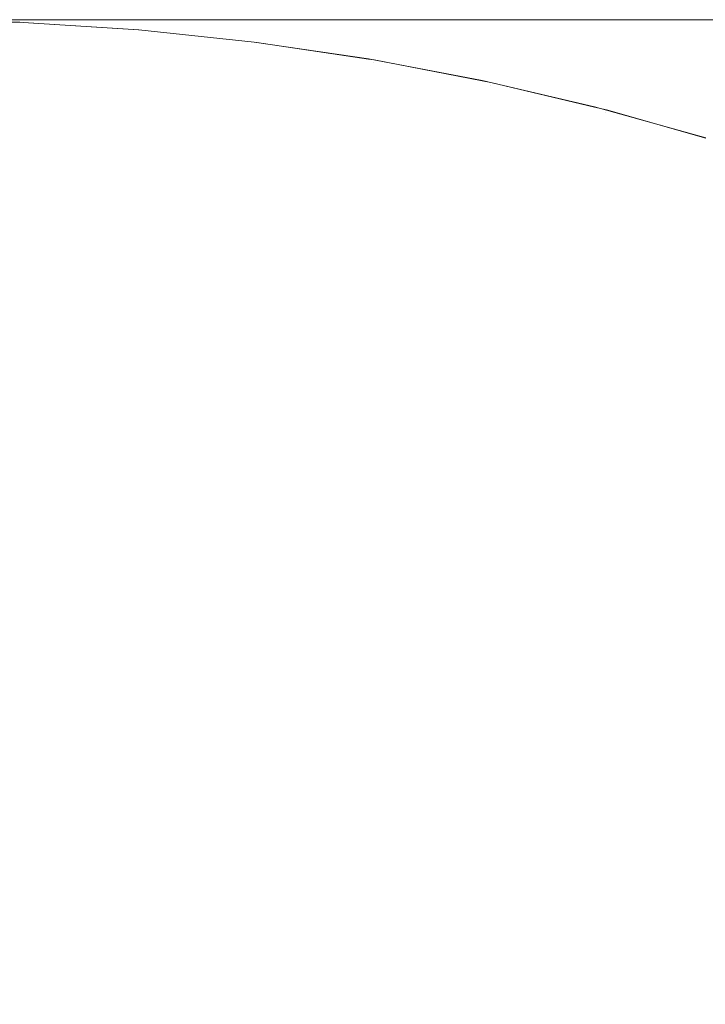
# Model space of a CAD drawing. Header units: centimetres. Extents: x -25.9 to 27.4, y -28.2 to -26.4.
# Tile 85 of 199: x -8.1243 to -8.0998, y -26.3952 to -26.36. Entities that reach past the tile are written whole.
import ezdxf

# ---------------------------------------------------------------- set-up
doc = ezdxf.new("R2010")
doc.units = ezdxf.units.CM
doc.header["$LTSCALE"] = 2.54
doc.layers.add('Lucido design-1', color=7, linetype='Continuous')

# ---------------------------------------------------------------- blocks, each defined once
blk = doc.blocks.new('Gruppo-4-1')
at = {"color": 7, "linetype": 'Continuous', "lineweight": 9}
for points, invisible_edges in [([(27.271439, -26.360047, 540.423108), (27.271439, -26.36, 540.420033), (-25.828561, -26.36, 540.420033), (-25.828561, -26.360047, 540.423108)], 8), ([(-25.828561, -26.36, 539.820033), (-8.084169, -26.36, 540.145677), (-8.089361, -26.36, 540.13896)], 9), ([(-25.828561, -26.36, 539.820033), (-8.122108, -26.36, 540.070429), (-8.124072, -26.36, 540.062169)], 9), ([(-25.828561, -26.36, 539.820033), (-8.117137, -26.36, 540.086661), (-8.119795, -26.36, 540.078598)], 9), ([(-25.828561, -26.36, 539.820033), (-8.078696, -26.36, 540.152168), (-8.084169, -26.36, 540.145677)], 9), ([(-8.089361, -26.36, 540.13896), (-8.094263, -26.36, 540.132028), (-25.828561, -26.36, 539.820033)], 10), ([(-25.828561, -26.36, 540.420033), (-8.003133, -26.36, 540.205611), (-8.010942, -26.36, 540.202279)], 9), ([(-8.124072, -26.36, 540.062169), (-8.125685, -26.36, 540.053834), (-25.828561, -26.36, 539.820033)], 10), ([(-25.828561, -26.36, 539.820033), (-8.114139, -26.36, 540.094605), (-8.117137, -26.36, 540.086661)], 9), ([(-8.119795, -26.36, 540.078598), (-8.122108, -26.36, 540.070429), (-25.828561, -26.36, 539.820033)], 10), ([(-25.828561, -26.36, 539.820033), (-8.107147, -26.36, 540.110074), (-8.110807, -26.36, 540.102414)], 9), ([(-25.828561, -26.36, 539.820033), (-8.098867, -26.36, 540.124895), (-8.103164, -26.36, 540.117572)], 9), ([(-8.094263, -26.36, 540.132028), (-8.098867, -26.36, 540.124895), (-25.828561, -26.36, 539.820033)], 10), ([(-25.828561, -26.36, 540.420033), (-8.040556, -26.36, 540.185735), (-8.047488, -26.36, 540.180833)], 9), ([(-25.828561, -26.36, 540.420033), (-8.0261, -26.36, 540.194636), (-8.033423, -26.36, 540.190339)], 9), ([(-8.010942, -26.36, 540.202279), (-8.018602, -26.36, 540.198619), (-25.828561, -26.36, 540.420033)], 10), ([(-8.018602, -26.36, 540.198619), (-8.0261, -26.36, 540.194636), (-25.828561, -26.36, 540.420033)], 10), ([(-25.828561, -26.36, 540.420033), (-7.987126, -26.36, 540.211267), (-7.995189, -26.36, 540.208609)], 9), ([(-25.828561, -26.36, 540.420033), (-7.970697, -26.36, 540.215544), (-7.978957, -26.36, 540.21358)], 9), ([(-8.110807, -26.36, 540.102414), (-8.114139, -26.36, 540.094605), (-25.828561, -26.36, 539.820033)], 10), ([(-8.103164, -26.36, 540.117572), (-8.107147, -26.36, 540.110074), (-25.828561, -26.36, 539.820033)], 10), ([(-25.828561, -26.36, 539.820033), (-8.066949, -26.36, 540.164425), (-8.072953, -26.36, 540.158421)], 9), ([(-8.033423, -26.36, 540.190339), (-8.040556, -26.36, 540.185735), (-25.828561, -26.36, 540.420033)], 10), ([(-8.047488, -26.36, 540.180833), (-8.054205, -26.36, 540.175641), (-25.828561, -26.36, 540.420033)], 10), ([(-7.995189, -26.36, 540.208609), (-8.003133, -26.36, 540.205611), (-25.828561, -26.36, 540.420033)], 10), ([(-25.828561, -26.36, 540.420033), (-7.962362, -26.36, 540.217157), (-7.970697, -26.36, 540.215544)], 9), ([(-7.978957, -26.36, 540.21358), (-7.987126, -26.36, 540.211267), (-25.828561, -26.36, 540.420033)], 10), ([(9.371439, -26.36, 540.220033), (-25.828561, -26.36, 540.420033), (27.271439, -26.36, 540.420033)], 9), ([(9.371439, -26.36, 540.220033), (-7.928561, -26.36, 540.220033), (-25.828561, -26.36, 540.420033)], 10), ([(-8.072953, -26.36, 540.158421), (-8.078696, -26.36, 540.152168), (-25.828561, -26.36, 539.820033)], 10), ([(-25.828561, -26.36, 539.820033), (-25.828561, -26.36, 540.420033), (-8.054205, -26.36, 540.175641), (-8.060696, -26.36, 540.170168)], 10), ([(-8.060696, -26.36, 540.170168), (-8.066949, -26.36, 540.164425), (-25.828561, -26.36, 539.820033)], 10), ([(-25.828561, -26.36, 540.420033), (-7.953965, -26.36, 540.218414), (-7.962362, -26.36, 540.217157)], 9), ([(-25.828561, -26.36, 540.420033), (-7.93705, -26.36, 540.219853), (-7.945523, -26.36, 540.219313)], 9), ([(-7.928561, -26.36, 540.220033), (-7.93705, -26.36, 540.219853), (-25.828561, -26.36, 540.420033)], 10), ([(-7.945523, -26.36, 540.219313), (-7.953965, -26.36, 540.218414), (-25.828561, -26.36, 540.420033)], 10), ([(-25.828561, -26.360047, 540.423108), (-25.828561, -26.360114, 540.424394), (27.271439, -26.360114, 540.424394), (27.271439, -26.360047, 540.423108)], 10), ([(27.271439, -26.360261, 540.427254), (27.271439, -26.360114, 540.424394), (-25.828561, -26.360114, 540.424394), (-25.828561, -26.360261, 540.427254)], 10), ([(-25.828561, -26.360261, 540.427254), (-25.828561, -26.3604, 540.428747), (27.271439, -26.3604, 540.428747), (27.271439, -26.360261, 540.427254)], 10), ([(-8.124317, -26.36009, 539.820033), (-8.128561, -26.36, 539.820033), (-8.128561, -26.36, 540.020033), (-8.124202, -26.360095, 540.020033)], 8), ([(-8.128561, -26.36, 540.020033), (-8.128381, -26.36, 540.028522), (-8.124025, -26.360095, 540.028337), (-8.124202, -26.360095, 540.020033)], 6), ([(-8.128561, -26.36, 539.820033), (-8.124317, -26.36009, 539.820033), (-8.124321, -26.360185, 539.815674), (-8.128561, -26.360095, 539.815674)], 6), ([(-8.128561, -26.360095, 539.815674), (-8.124321, -26.360185, 539.815674), (-8.124333, -26.360451, 539.811541), (-8.128561, -26.360361, 539.811541)], 7), ([(-8.128381, -26.36, 540.028522), (-8.127841, -26.36, 540.036995), (-8.123497, -26.360095, 540.036625), (-8.124025, -26.360095, 540.028337)], 14), ([(-8.127841, -26.36, 540.036995), (-8.126942, -26.36, 540.045437), (-8.122617, -26.360095, 540.044883), (-8.123497, -26.360095, 540.036625)], 14), ([(-8.126942, -26.36, 540.045437), (-8.125685, -26.36, 540.053834), (-8.121387, -26.360095, 540.053097), (-8.122617, -26.360095, 540.044883)], 14), ([(-8.125685, -26.36, 540.053834), (-8.124072, -26.36, 540.062169), (-8.11981, -26.360095, 540.061251), (-8.121387, -26.360095, 540.053097)], 14), ([(-8.124321, -26.360185, 539.815674), (-8.120089, -26.360455, 539.815674), (-8.120111, -26.36072, 539.811541), (-8.124333, -26.360451, 539.811541)], 15), ([(-8.124321, -26.360185, 539.815674), (-8.124317, -26.36009, 539.820033), (-8.124202, -26.360097, 539.820033)], 9), ([(-8.124202, -26.360097, 539.820033), (-8.120081, -26.36036, 539.820033), (-8.120089, -26.360455, 539.815674), (-8.124321, -26.360185, 539.815674)], 14), ([(-8.124202, -26.360095, 540.020033), (-8.124202, -26.360097, 539.820033), (-8.124317, -26.36009, 539.820033)], 9), ([(-8.124202, -26.360095, 540.020033), (-8.120069, -26.360361, 540.020033), (-8.120069, -26.360362, 539.820033), (-8.120081, -26.36036, 539.820033)], 10), ([(-8.120081, -26.36036, 539.820033), (-8.124202, -26.360097, 539.820033), (-8.124202, -26.360095, 540.020033)], 10), ([(-8.124202, -26.360095, 540.020033), (-8.124025, -26.360095, 540.028337), (-8.119896, -26.360361, 540.028161), (-8.120069, -26.360361, 540.020033)], 7), ([(-8.124072, -26.36, 540.062169), (-8.122108, -26.36, 540.070429), (-8.117889, -26.360095, 540.06933), (-8.11981, -26.360095, 540.061251)], 14), ([(-8.124025, -26.360095, 540.028337), (-8.123497, -26.360095, 540.036625), (-8.119379, -26.360361, 540.036274), (-8.119896, -26.360361, 540.028161)], 15), ([(-8.123497, -26.360095, 540.036625), (-8.122617, -26.360095, 540.044883), (-8.118518, -26.360361, 540.044358), (-8.119379, -26.360361, 540.036274)], 15), ([(-8.122617, -26.360095, 540.044883), (-8.121387, -26.360095, 540.053097), (-8.117314, -26.360361, 540.052398), (-8.118518, -26.360361, 540.044358)], 15), ([(-8.122108, -26.36, 540.070429), (-8.119795, -26.36, 540.078598), (-8.115626, -26.360095, 540.077321), (-8.117889, -26.360095, 540.06933)], 14), ([(-8.121387, -26.360095, 540.053097), (-8.11981, -26.360095, 540.061251), (-8.115771, -26.360361, 540.06038), (-8.117314, -26.360361, 540.052398)], 15), ([(-8.11981, -26.360095, 540.061251), (-8.117889, -26.360095, 540.06933), (-8.11389, -26.360361, 540.068289), (-8.115771, -26.360361, 540.06038)], 15), ([(-8.119795, -26.36, 540.078598), (-8.117137, -26.36, 540.086661), (-8.113026, -26.360095, 540.085209), (-8.115626, -26.360095, 540.077321)], 14), ([(-8.117889, -26.360095, 540.06933), (-8.115626, -26.360095, 540.077321), (-8.111675, -26.360361, 540.076111), (-8.11389, -26.360361, 540.068289)], 15), ([(-8.117137, -26.36, 540.086661), (-8.114139, -26.36, 540.094605), (-8.110094, -26.360095, 540.092979), (-8.113026, -26.360095, 540.085209)], 14), ([(-8.115626, -26.360095, 540.077321), (-8.113026, -26.360095, 540.085209), (-8.10913, -26.360361, 540.083832), (-8.111675, -26.360361, 540.076111)], 15), ([(-8.114139, -26.36, 540.094605), (-8.110807, -26.36, 540.102414), (-8.106834, -26.360095, 540.100618), (-8.110094, -26.360095, 540.092979)], 14), ([(-8.113026, -26.360095, 540.085209), (-8.110094, -26.360095, 540.092979), (-8.106259, -26.360361, 540.091438), (-8.10913, -26.360361, 540.083832)], 15), ([(-8.110807, -26.36, 540.102414), (-8.107147, -26.36, 540.110074), (-8.103254, -26.360095, 540.108111), (-8.106834, -26.360095, 540.100618)], 14), ([(-8.110094, -26.360095, 540.092979), (-8.106834, -26.360095, 540.100618), (-8.103069, -26.360361, 540.098916), (-8.106259, -26.360361, 540.091438)], 15), ([(-8.107147, -26.36, 540.110074), (-8.103164, -26.36, 540.117572), (-8.099358, -26.360095, 540.115446), (-8.103254, -26.360095, 540.108111)], 14), ([(-8.106834, -26.360095, 540.100618), (-8.103254, -26.360095, 540.108111), (-8.099564, -26.360361, 540.106251), (-8.103069, -26.360361, 540.098916)], 15), ([(-8.103254, -26.360095, 540.108111), (-8.099358, -26.360095, 540.115446), (-8.09575, -26.360361, 540.113431), (-8.099564, -26.360361, 540.106251)], 15), ([(-8.103164, -26.36, 540.117572), (-8.098867, -26.36, 540.124895), (-8.095155, -26.360095, 540.122609), (-8.099358, -26.360095, 540.115446)], 14), ([(27.271439, -26.360647, 540.43139), (27.271439, -26.3604, 540.428747), (-25.828561, -26.3604, 540.428747), (-25.828561, -26.360647, 540.43139)], 10), ([(-25.828561, -26.360647, 540.43139), (-25.828561, -26.360876, 540.433083), (27.271439, -26.360876, 540.433083), (27.271439, -26.360647, 540.43139)], 10), ([(-8.124333, -26.360451, 539.811541), (-8.120111, -26.36072, 539.811541), (-8.120148, -26.361155, 539.807427), (-8.124351, -26.360887, 539.807427)], 15), ([(-8.120089, -26.360455, 539.815674), (-8.115872, -26.360904, 539.815674), (-8.115906, -26.361168, 539.811541), (-8.120111, -26.36072, 539.811541)], 15), ([(-8.115872, -26.360904, 539.815674), (-8.120089, -26.360455, 539.815674), (-8.120081, -26.36036, 539.820033), (-8.120069, -26.360362, 539.820033)], 11), ([(-8.120069, -26.360362, 539.820033), (-8.120069, -26.360361, 540.020033), (-8.115955, -26.360798, 540.020033), (-8.115955, -26.3608, 539.820033)], 5), ([(-8.120069, -26.360361, 540.020033), (-8.119896, -26.360361, 540.028161), (-8.115786, -26.360798, 540.027987), (-8.115955, -26.360798, 540.020033)], 7), ([(-8.120069, -26.360362, 539.820033), (-8.115955, -26.3608, 539.820033), (-8.11586, -26.36081, 539.820033), (-8.115872, -26.360904, 539.815674)], 12), ([(-8.119896, -26.360361, 540.028161), (-8.119379, -26.360361, 540.036274), (-8.11528, -26.360798, 540.035925), (-8.115786, -26.360798, 540.027987)], 15), ([(-8.119379, -26.360361, 540.036274), (-8.118518, -26.360361, 540.044358), (-8.114437, -26.360798, 540.043836), (-8.11528, -26.360798, 540.035925)], 15), ([(-8.118518, -26.360361, 540.044358), (-8.117314, -26.360361, 540.052398), (-8.113259, -26.360798, 540.051703), (-8.114437, -26.360798, 540.043836)], 15), ([(-8.117314, -26.360361, 540.052398), (-8.115771, -26.360361, 540.06038), (-8.111749, -26.360798, 540.059513), (-8.113259, -26.360798, 540.051703)], 15), ([(-8.115771, -26.360361, 540.06038), (-8.11389, -26.360361, 540.068289), (-8.109908, -26.360798, 540.067252), (-8.111749, -26.360798, 540.059513)], 15), ([(-8.11389, -26.360361, 540.068289), (-8.111675, -26.360361, 540.076111), (-8.107741, -26.360798, 540.074906), (-8.109908, -26.360798, 540.067252)], 15), ([(-8.111675, -26.360361, 540.076111), (-8.10913, -26.360361, 540.083832), (-8.10525, -26.360798, 540.082462), (-8.107741, -26.360798, 540.074906)], 15), ([(-8.10913, -26.360361, 540.083832), (-8.106259, -26.360361, 540.091438), (-8.102442, -26.360798, 540.089904), (-8.10525, -26.360798, 540.082462)], 15), ([(-8.106259, -26.360361, 540.091438), (-8.103069, -26.360361, 540.098916), (-8.09932, -26.360798, 540.097221), (-8.102442, -26.360798, 540.089904)], 15), ([(-8.103069, -26.360361, 540.098916), (-8.099564, -26.360361, 540.106251), (-8.09589, -26.360798, 540.104399), (-8.09932, -26.360798, 540.097221)], 15), ([(27.271439, -26.361205, 540.435511), (27.271439, -26.360876, 540.433083), (-25.828561, -26.360876, 540.433083), (-25.828561, -26.361205, 540.435511)], 10), ([(-8.124351, -26.360887, 539.807427), (-8.120148, -26.361155, 539.807427), (-8.1202, -26.361759, 539.803337), (-8.124377, -26.361492, 539.803337)], 15), ([(-8.120111, -26.36072, 539.811541), (-8.115906, -26.361168, 539.811541), (-8.115961, -26.361601, 539.807427), (-8.120148, -26.361155, 539.807427)], 15), ([(-8.115955, -26.360798, 540.020033), (-8.111865, -26.361404, 540.020033), (-8.111866, -26.361408, 539.820033), (-8.11586, -26.36081, 539.820033)], 10), ([(-8.11586, -26.36081, 539.820033), (-8.115955, -26.3608, 539.820033), (-8.115955, -26.360798, 540.020033)], 10), ([(-8.115955, -26.360798, 540.020033), (-8.115786, -26.360798, 540.027987), (-8.1117, -26.361404, 540.027813), (-8.111865, -26.361404, 540.020033)], 7), ([(-8.115872, -26.360904, 539.815674), (-8.111677, -26.361532, 539.815674), (-8.111722, -26.361794, 539.811541), (-8.115906, -26.361168, 539.811541)], 15), ([(-8.111677, -26.361532, 539.815674), (-8.115872, -26.360904, 539.815674), (-8.11586, -26.36081, 539.820033), (-8.111866, -26.361408, 539.820033)], 11), ([(-8.115786, -26.360798, 540.027987), (-8.11528, -26.360798, 540.035925), (-8.111205, -26.361404, 540.035579), (-8.1117, -26.361404, 540.027813)], 15), ([(-8.11528, -26.360798, 540.035925), (-8.114437, -26.360798, 540.043836), (-8.110381, -26.361404, 540.043316), (-8.111205, -26.361404, 540.035579)], 15), ([(-8.114437, -26.360798, 540.043836), (-8.113259, -26.360798, 540.051703), (-8.109229, -26.361404, 540.051012), (-8.110381, -26.361404, 540.043316)], 15), ([(-8.113259, -26.360798, 540.051703), (-8.111749, -26.360798, 540.059513), (-8.107751, -26.361404, 540.058652), (-8.109229, -26.361404, 540.051012)], 15), ([(-8.111749, -26.360798, 540.059513), (-8.109908, -26.360798, 540.067252), (-8.105951, -26.361404, 540.066222), (-8.107751, -26.361404, 540.058652)], 15), ([(-8.109908, -26.360798, 540.067252), (-8.107741, -26.360798, 540.074906), (-8.103831, -26.361404, 540.073709), (-8.105951, -26.361404, 540.066222)], 15), ([(-8.107741, -26.360798, 540.074906), (-8.10525, -26.360798, 540.082462), (-8.101395, -26.361404, 540.081099), (-8.103831, -26.361404, 540.073709)], 15), ([(-8.10525, -26.360798, 540.082462), (-8.102442, -26.360798, 540.089904), (-8.098647, -26.361404, 540.08838), (-8.101395, -26.361404, 540.081099)], 15), ([(-8.102442, -26.360798, 540.089904), (-8.09932, -26.360798, 540.097221), (-8.095593, -26.361404, 540.095537), (-8.098647, -26.361404, 540.08838)], 15), ([(-25.828561, -26.361205, 540.435511), (-25.828561, -26.36154, 540.437394), (27.271439, -26.36154, 540.437394), (27.271439, -26.361205, 540.435511)], 10), ([(-8.120148, -26.361155, 539.807427), (-8.115961, -26.361601, 539.807427), (-8.116038, -26.362202, 539.803337), (-8.1202, -26.361759, 539.803337)], 15), ([(-8.115906, -26.361168, 539.811541), (-8.111722, -26.361794, 539.811541), (-8.111796, -26.362225, 539.807427), (-8.115961, -26.361601, 539.807427)], 15), ([(27.271439, -26.361935, 540.439608), (27.271439, -26.36154, 540.437394), (-25.828561, -26.36154, 540.437394), (-25.828561, -26.361935, 540.439608)], 10), ([(-8.124377, -26.361492, 539.803337), (-8.1202, -26.361759, 539.803337), (-8.120265, -26.36253, 539.79928), (-8.12441, -26.362265, 539.79928)], 15), ([(-8.115961, -26.361601, 539.807427), (-8.111796, -26.362225, 539.807427), (-8.111899, -26.362822, 539.803337), (-8.116038, -26.362202, 539.803337)], 15), ([(-8.111661, -26.361438, 539.820033), (-8.111866, -26.361408, 539.820033), (-8.111865, -26.361404, 540.020033)], 10), ([(-8.111866, -26.361408, 539.820033), (-8.111661, -26.361438, 539.820033), (-8.111677, -26.361532, 539.815674)], 10), ([(-8.111865, -26.361404, 540.020033), (-8.107808, -26.362177, 540.020033), (-8.107809, -26.362183, 539.820033), (-8.111661, -26.361438, 539.820033)], 10), ([(-8.111865, -26.361404, 540.020033), (-8.1117, -26.361404, 540.027813), (-8.107647, -26.362177, 540.027641), (-8.107808, -26.362177, 540.020033)], 7), ([(-8.111677, -26.361532, 539.815674), (-8.107514, -26.362337, 539.815674), (-8.10757, -26.362598, 539.811541), (-8.111722, -26.361794, 539.811541)], 15), ([(-8.1117, -26.361404, 540.027813), (-8.111205, -26.361404, 540.035579), (-8.107162, -26.362177, 540.035235), (-8.107647, -26.362177, 540.027641)], 15), ([(-8.107514, -26.362337, 539.815674), (-8.111677, -26.361532, 539.815674), (-8.111661, -26.361438, 539.820033), (-8.107809, -26.362183, 539.820033)], 11), ([(-8.111205, -26.361404, 540.035579), (-8.110381, -26.361404, 540.043316), (-8.106356, -26.362177, 540.042801), (-8.107162, -26.362177, 540.035235)], 15), ([(-8.110381, -26.361404, 540.043316), (-8.109229, -26.361404, 540.051012), (-8.10523, -26.362177, 540.050326), (-8.106356, -26.362177, 540.042801)], 15), ([(-8.109229, -26.361404, 540.051012), (-8.107751, -26.361404, 540.058652), (-8.103785, -26.362177, 540.057797), (-8.10523, -26.362177, 540.050326)], 15), ([(-8.107751, -26.361404, 540.058652), (-8.105951, -26.361404, 540.066222), (-8.102024, -26.362177, 540.0652), (-8.103785, -26.362177, 540.057797)], 15), ([(-8.105951, -26.361404, 540.066222), (-8.103831, -26.361404, 540.073709), (-8.099951, -26.362177, 540.072521), (-8.102024, -26.362177, 540.0652)], 15), ([(-8.103831, -26.361404, 540.073709), (-8.101395, -26.361404, 540.081099), (-8.097569, -26.362177, 540.079748), (-8.099951, -26.362177, 540.072521)], 15), ([(-8.101395, -26.361404, 540.081099), (-8.098647, -26.361404, 540.08838), (-8.094883, -26.362177, 540.086867), (-8.097569, -26.362177, 540.079748)], 15), ([(-25.828561, -26.361935, 540.439608), (-25.828561, -26.362392, 540.441673), (27.271439, -26.362392, 540.441673), (27.271439, -26.361935, 540.439608)], 10), ([(-8.1202, -26.361759, 539.803337), (-8.116038, -26.362202, 539.803337), (-8.116136, -26.36297, 539.79928), (-8.120265, -26.36253, 539.79928)], 15), ([(-8.111722, -26.361794, 539.811541), (-8.10757, -26.362598, 539.811541), (-8.107662, -26.363024, 539.807427), (-8.111796, -26.362225, 539.807427)], 15), ([(27.271439, -26.362835, 540.443675), (27.271439, -26.362392, 540.441673), (-25.828561, -26.362392, 540.441673), (-25.828561, -26.362835, 540.443675)], 10), ([(-8.12441, -26.362265, 539.79928), (-8.120265, -26.36253, 539.79928), (-8.120345, -26.363466, 539.795262), (-8.12445, -26.363204, 539.795262)], 15), ([(-8.116038, -26.362202, 539.803337), (-8.111899, -26.362822, 539.803337), (-8.112029, -26.363584, 539.79928), (-8.116136, -26.36297, 539.79928)], 15), ([(-8.111796, -26.362225, 539.807427), (-8.107662, -26.363024, 539.807427), (-8.107789, -26.363617, 539.803337), (-8.111899, -26.362822, 539.803337)], 15), ([(-8.107493, -26.362244, 539.820033), (-8.107809, -26.362183, 539.820033), (-8.107808, -26.362177, 540.020033)], 10), ([(-8.107809, -26.362183, 539.820033), (-8.107493, -26.362244, 539.820033), (-8.107514, -26.362337, 539.815674)], 10), ([(-8.107808, -26.362177, 540.020033), (-8.10379, -26.363117, 540.020033), (-8.103792, -26.363125, 539.820033), (-8.107493, -26.362244, 539.820033)], 10), ([(-8.107808, -26.362177, 540.020033), (-8.107647, -26.362177, 540.027641), (-8.103632, -26.363117, 540.02747), (-8.10379, -26.363117, 540.020033)], 7), ([(-8.107647, -26.362177, 540.027641), (-8.107162, -26.362177, 540.035235), (-8.103158, -26.363117, 540.034894), (-8.103632, -26.363117, 540.02747)], 15), ([(-8.107514, -26.362337, 539.815674), (-8.103388, -26.363319, 539.815674), (-8.103455, -26.363576, 539.811541), (-8.10757, -26.362598, 539.811541)], 15), ([(-8.103388, -26.363319, 539.815674), (-8.107514, -26.362337, 539.815674), (-8.107493, -26.362244, 539.820033), (-8.103792, -26.363125, 539.820033)], 11), ([(-8.107162, -26.362177, 540.035235), (-8.106356, -26.362177, 540.042801), (-8.10237, -26.363117, 540.042291), (-8.103158, -26.363117, 540.034894)], 15), ([(-8.106356, -26.362177, 540.042801), (-8.10523, -26.362177, 540.050326), (-8.101269, -26.363117, 540.049647), (-8.10237, -26.363117, 540.042291)], 15), ([(-8.10523, -26.362177, 540.050326), (-8.103785, -26.362177, 540.057797), (-8.099857, -26.363117, 540.05695), (-8.101269, -26.363117, 540.049647)], 15), ([(-8.103785, -26.362177, 540.057797), (-8.102024, -26.362177, 540.0652), (-8.098136, -26.363117, 540.064187), (-8.099857, -26.363117, 540.05695)], 15), ([(-8.102024, -26.362177, 540.0652), (-8.099951, -26.362177, 540.072521), (-8.096109, -26.363117, 540.071344), (-8.098136, -26.363117, 540.064187)], 15), ([(-8.099951, -26.362177, 540.072521), (-8.097569, -26.362177, 540.079748), (-8.09378, -26.363117, 540.078409), (-8.096109, -26.363117, 540.071344)], 15), ([(-8.120265, -26.36253, 539.79928), (-8.116136, -26.36297, 539.79928), (-8.116256, -26.363901, 539.795262), (-8.120345, -26.363466, 539.795262)], 15), ([(-8.10757, -26.362598, 539.811541), (-8.103455, -26.363576, 539.811541), (-8.103565, -26.363999, 539.807427), (-8.107662, -26.363024, 539.807427)], 15), ([(-25.828561, -26.362835, 540.443675), (-25.828561, -26.363428, 540.44591), (27.271439, -26.363428, 540.44591), (27.271439, -26.362835, 540.443675)], 10), ([(-8.116136, -26.36297, 539.79928), (-8.112029, -26.363584, 539.79928), (-8.112188, -26.36451, 539.795262), (-8.116256, -26.363901, 539.795262)], 15), ([(-8.111899, -26.362822, 539.803337), (-8.107789, -26.363617, 539.803337), (-8.107952, -26.364373, 539.79928), (-8.112029, -26.363584, 539.79928)], 15), ([(-8.107662, -26.363024, 539.807427), (-8.103565, -26.363999, 539.807427), (-8.103717, -26.364585, 539.803337), (-8.107789, -26.363617, 539.803337)], 15), ([(-8.103364, -26.363227, 539.820033), (-8.103792, -26.363125, 539.820033), (-8.10379, -26.363117, 540.020033)], 10), ([(-8.103792, -26.363125, 539.820033), (-8.103364, -26.363227, 539.820033), (-8.103388, -26.363319, 539.815674)], 10), ([(-8.10379, -26.363117, 540.020033), (-8.099817, -26.36422, 540.020033), (-8.09982, -26.36423, 539.820033), (-8.103364, -26.363227, 539.820033)], 10), ([(-8.10379, -26.363117, 540.020033), (-8.103632, -26.363117, 540.02747), (-8.099663, -26.36422, 540.027302), (-8.099817, -26.36422, 540.020033)], 7), ([(-8.103632, -26.363117, 540.02747), (-8.103158, -26.363117, 540.034894), (-8.0992, -26.36422, 540.034557), (-8.099663, -26.36422, 540.027302)], 15), ([(-8.103158, -26.363117, 540.034894), (-8.10237, -26.363117, 540.042291), (-8.09843, -26.36422, 540.041786), (-8.0992, -26.36422, 540.034557)], 15), ([(-8.10237, -26.363117, 540.042291), (-8.101269, -26.363117, 540.049647), (-8.097354, -26.36422, 540.048976), (-8.09843, -26.36422, 540.041786)], 15), ([(-8.101269, -26.363117, 540.049647), (-8.099857, -26.363117, 540.05695), (-8.095973, -26.36422, 540.056113), (-8.097354, -26.36422, 540.048976)], 15), ([(-8.099857, -26.363117, 540.05695), (-8.098136, -26.363117, 540.064187), (-8.094291, -26.36422, 540.063186), (-8.095973, -26.36422, 540.056113)], 15), ([(27.271439, -26.363905, 540.447705), (27.271439, -26.363428, 540.44591), (-25.828561, -26.363428, 540.44591), (-25.828561, -26.363905, 540.447705)], 10), ([(-8.12445, -26.363204, 539.795262), (-8.120345, -26.363466, 539.795262), (-8.120439, -26.364565, 539.791289), (-8.124496, -26.364307, 539.791289)], 15), ([(-8.120345, -26.363466, 539.795262), (-8.116256, -26.363901, 539.795262), (-8.116396, -26.364996, 539.791289), (-8.120439, -26.364565, 539.791289)], 15), ([(-8.103388, -26.363319, 539.815674), (-8.099307, -26.364474, 539.815674), (-8.099385, -26.364729, 539.811541), (-8.103455, -26.363576, 539.811541)], 15), ([(-8.099307, -26.364474, 539.815674), (-8.103388, -26.363319, 539.815674), (-8.103364, -26.363227, 539.820033), (-8.09982, -26.36423, 539.820033)], 11), ([(-8.112029, -26.363584, 539.79928), (-8.107952, -26.364373, 539.79928), (-8.10815, -26.365291, 539.795262), (-8.112188, -26.36451, 539.795262)], 15), ([(-8.107789, -26.363617, 539.803337), (-8.103717, -26.364585, 539.803337), (-8.103912, -26.365334, 539.79928), (-8.107952, -26.364373, 539.79928)], 15), ([(-8.103455, -26.363576, 539.811541), (-8.099385, -26.364729, 539.811541), (-8.099513, -26.365146, 539.807427), (-8.103565, -26.363999, 539.807427)], 15), ([(-25.828561, -26.363905, 540.447705), (-25.828561, -26.364648, 540.450098), (27.271439, -26.364648, 540.450098), (27.271439, -26.363905, 540.447705)], 10), ([(-8.116256, -26.363901, 539.795262), (-8.112188, -26.36451, 539.795262), (-8.112375, -26.365598, 539.791289), (-8.116396, -26.364996, 539.791289)], 15), ([(-8.103565, -26.363999, 539.807427), (-8.099513, -26.365146, 539.807427), (-8.09969, -26.365725, 539.803337), (-8.103717, -26.364585, 539.803337)], 15), ([(-8.124496, -26.364307, 539.791289), (-8.120439, -26.364565, 539.791289), (-8.120546, -26.365826, 539.787368), (-8.12455, -26.365571, 539.787368)], 15), ([(-8.120439, -26.364565, 539.791289), (-8.116396, -26.364996, 539.791289), (-8.116556, -26.366251, 539.787368), (-8.120546, -26.365826, 539.787368)], 15), ([(-8.112188, -26.36451, 539.795262), (-8.10815, -26.365291, 539.795262), (-8.108383, -26.36637, 539.791289), (-8.112375, -26.365598, 539.791289)], 15), ([(-8.107952, -26.364373, 539.79928), (-8.103912, -26.365334, 539.79928), (-8.104149, -26.366243, 539.795262), (-8.10815, -26.365291, 539.795262)], 15), ([(27.271439, -26.365143, 540.45169), (27.271439, -26.364648, 540.450098), (-25.828561, -26.364648, 540.450098), (-25.828561, -26.365143, 540.45169)], 10), ([(-8.103717, -26.364585, 539.803337), (-8.09969, -26.365725, 539.803337), (-8.099917, -26.366465, 539.79928), (-8.103912, -26.365334, 539.79928)], 15), ([(-25.828561, -26.365143, 540.45169), (-25.828561, -26.36605, 540.454229), (27.271439, -26.36605, 540.454229), (27.271439, -26.365143, 540.45169)], 10), ([(-8.116396, -26.364996, 539.791289), (-8.112375, -26.365598, 539.791289), (-8.112588, -26.366845, 539.787368), (-8.116556, -26.366251, 539.787368)], 15), ([(-8.12455, -26.365571, 539.787368), (-8.120546, -26.365826, 539.787368), (-8.120667, -26.367245, 539.783506), (-8.124611, -26.366994, 539.783506)], 15), ([(-8.112375, -26.365598, 539.791289), (-8.108383, -26.36637, 539.791289), (-8.108649, -26.367607, 539.787368), (-8.112588, -26.366845, 539.787368)], 15), ([(-8.10815, -26.365291, 539.795262), (-8.104149, -26.366243, 539.795262), (-8.104427, -26.367311, 539.791289), (-8.108383, -26.36637, 539.791289)], 15), ([(-8.103912, -26.365334, 539.79928), (-8.099917, -26.366465, 539.79928), (-8.100192, -26.367363, 539.795262), (-8.104149, -26.366243, 539.795262)], 15), ([(-8.120546, -26.365826, 539.787368), (-8.116556, -26.366251, 539.787368), (-8.116737, -26.367664, 539.783506), (-8.120667, -26.367245, 539.783506)], 15), ([(-8.09969, -26.365725, 539.803337), (-8.095715, -26.367036, 539.803337), (-8.095973, -26.367765, 539.79928), (-8.099917, -26.366465, 539.79928)], 15), ([(27.271439, -26.366548, 540.455624), (27.271439, -26.36605, 540.454229), (-25.828561, -26.36605, 540.454229), (-25.828561, -26.366548, 540.455624)], 10), ([(-8.116556, -26.366251, 539.787368), (-8.112588, -26.366845, 539.787368), (-8.112829, -26.368249, 539.783506), (-8.116737, -26.367664, 539.783506)], 15), ([(-8.104149, -26.366243, 539.795262), (-8.100192, -26.367363, 539.795262), (-8.100515, -26.368419, 539.791289), (-8.104427, -26.367311, 539.791289)], 15), ([(-25.828561, -26.366548, 540.455624), (-25.828561, -26.367629, 540.458295), (27.271439, -26.367629, 540.458295), (27.271439, -26.366548, 540.455624)], 10), ([(-8.108383, -26.36637, 539.791289), (-8.104427, -26.367311, 539.791289), (-8.104746, -26.368535, 539.787368), (-8.108649, -26.367607, 539.787368)], 15), ([(-8.099917, -26.366465, 539.79928), (-8.095973, -26.367765, 539.79928), (-8.096286, -26.368651, 539.795262), (-8.100192, -26.367363, 539.795262)], 15), ([(-8.124611, -26.366994, 539.783506), (-8.120667, -26.367245, 539.783506), (-8.120801, -26.36882, 539.77971), (-8.124678, -26.368573, 539.77971)], 15), ([(-8.112588, -26.366845, 539.787368), (-8.108649, -26.367607, 539.787368), (-8.108949, -26.368999, 539.783506), (-8.112829, -26.368249, 539.783506)], 15), ([(-8.120667, -26.367245, 539.783506), (-8.116737, -26.367664, 539.783506), (-8.116938, -26.369232, 539.77971), (-8.120801, -26.36882, 539.77971)], 15), ([(-8.104427, -26.367311, 539.791289), (-8.100515, -26.368419, 539.791289), (-8.100885, -26.369628, 539.787368), (-8.104746, -26.368535, 539.787368)], 15), ([(-8.100192, -26.367363, 539.795262), (-8.096286, -26.368651, 539.795262), (-8.096653, -26.369691, 539.791289), (-8.100515, -26.368419, 539.791289)], 15), ([(27.271439, -26.368117, 540.459498), (27.271439, -26.367629, 540.458295), (-25.828561, -26.367629, 540.458295), (-25.828561, -26.368117, 540.459498)], 10), ([(-8.116737, -26.367664, 539.783506), (-8.112829, -26.368249, 539.783506), (-8.113096, -26.369807, 539.77971), (-8.116938, -26.369232, 539.77971)], 15), ([(-8.108649, -26.367607, 539.787368), (-8.104746, -26.368535, 539.787368), (-8.105105, -26.369914, 539.783506), (-8.108949, -26.368999, 539.783506)], 15), ([(-25.828561, -26.368117, 540.459498), (-25.828561, -26.369385, 540.462288), (27.271439, -26.369385, 540.462288), (27.271439, -26.368117, 540.459498)], 10), ([(-8.112829, -26.368249, 539.783506), (-8.108949, -26.368999, 539.783506), (-8.109282, -26.370544, 539.77971), (-8.113096, -26.369807, 539.77971)], 15), ([(-8.100515, -26.368419, 539.791289), (-8.096653, -26.369691, 539.791289), (-8.097075, -26.370884, 539.787368), (-8.100885, -26.369628, 539.787368)], 15), ([(-8.124678, -26.368573, 539.77971), (-8.120801, -26.36882, 539.77971), (-8.120948, -26.370548, 539.775984), (-8.124751, -26.370305, 539.775984)], 15), ([(-8.104746, -26.368535, 539.787368), (-8.100885, -26.369628, 539.787368), (-8.101303, -26.37099, 539.783506), (-8.105105, -26.369914, 539.783506)], 15), ([(-8.120801, -26.36882, 539.77971), (-8.116938, -26.369232, 539.77971), (-8.117158, -26.370951, 539.775984), (-8.120948, -26.370548, 539.775984)], 15), ([(-8.108949, -26.368999, 539.783506), (-8.105105, -26.369914, 539.783506), (-8.105503, -26.371443, 539.77971), (-8.109282, -26.370544, 539.77971)], 15), ([(27.271439, -26.369848, 540.463308), (27.271439, -26.369385, 540.462288), (-25.828561, -26.369385, 540.462288), (-25.828561, -26.369848, 540.463308)], 10), ([(-8.116938, -26.369232, 539.77971), (-8.113096, -26.369807, 539.77971), (-8.113389, -26.371516, 539.775984), (-8.117158, -26.370951, 539.775984)], 15), ([(-25.828561, -26.369848, 540.463308), (-25.828561, -26.371313, 540.466201), (27.271439, -26.371313, 540.466201), (27.271439, -26.369848, 540.463308)], 10), ([(-8.113096, -26.369807, 539.77971), (-8.109282, -26.370544, 539.77971), (-8.109648, -26.372239, 539.775984), (-8.113389, -26.371516, 539.775984)], 15), ([(-8.100885, -26.369628, 539.787368), (-8.097075, -26.370884, 539.787368), (-8.097549, -26.372227, 539.783506), (-8.101303, -26.37099, 539.783506)], 15), ([(-8.105105, -26.369914, 539.783506), (-8.101303, -26.37099, 539.783506), (-8.101765, -26.372502, 539.77971), (-8.105503, -26.371443, 539.77971)], 15), ([(-8.124751, -26.370305, 539.775984), (-8.120948, -26.370548, 539.775984), (-8.121108, -26.372425, 539.772337), (-8.124831, -26.372187, 539.772337)], 15), ([(-8.120948, -26.370548, 539.775984), (-8.117158, -26.370951, 539.775984), (-8.117398, -26.37282, 539.772337), (-8.121108, -26.372425, 539.772337)], 15), ([(-8.109282, -26.370544, 539.77971), (-8.105503, -26.371443, 539.77971), (-8.10594, -26.373121, 539.775984), (-8.109648, -26.372239, 539.775984)], 15), ([(-8.117158, -26.370951, 539.775984), (-8.113389, -26.371516, 539.775984), (-8.113708, -26.373372, 539.772337), (-8.117398, -26.37282, 539.772337)], 15), ([(-8.101303, -26.37099, 539.783506), (-8.097549, -26.372227, 539.783506), (-8.098076, -26.373718, 539.77971), (-8.101765, -26.372502, 539.77971)], 15), ([(27.271439, -26.371739, 540.467045), (27.271439, -26.371313, 540.466201), (-25.828561, -26.371313, 540.466201), (-25.828561, -26.371739, 540.467045)], 10), ([(-8.113389, -26.371516, 539.775984), (-8.109648, -26.372239, 539.775984), (-8.110044, -26.374081, 539.772337), (-8.113708, -26.373372, 539.772337)], 15), ([(-8.105503, -26.371443, 539.77971), (-8.101765, -26.372502, 539.77971), (-8.102273, -26.374159, 539.775984), (-8.10594, -26.373121, 539.775984)], 15), ([(-25.828561, -26.371739, 540.467045), (-25.828561, -26.373409, 540.470027), (27.271439, -26.373409, 540.470027), (27.271439, -26.371739, 540.467045)], 10), ([(-8.124831, -26.372187, 539.772337), (-8.121108, -26.372425, 539.772337), (-8.12128, -26.374447, 539.768772), (-8.124917, -26.374215, 539.768772)], 15), ([(-8.109648, -26.372239, 539.775984), (-8.10594, -26.373121, 539.775984), (-8.106415, -26.374944, 539.772337), (-8.110044, -26.374081, 539.772337)], 15), ([(-8.121108, -26.372425, 539.772337), (-8.117398, -26.37282, 539.772337), (-8.117655, -26.374833, 539.768772), (-8.12128, -26.374447, 539.768772)], 15), ([(-8.101765, -26.372502, 539.77971), (-8.098076, -26.373718, 539.77971), (-8.098654, -26.375352, 539.775984), (-8.102273, -26.374159, 539.775984)], 15), ([(-8.117398, -26.37282, 539.772337), (-8.113708, -26.373372, 539.772337), (-8.114051, -26.375373, 539.768772), (-8.117655, -26.374833, 539.768772)], 15), ([(-8.10594, -26.373121, 539.775984), (-8.102273, -26.374159, 539.775984), (-8.102825, -26.375961, 539.772337), (-8.106415, -26.374944, 539.772337)], 15), ([(27.271439, -26.373788, 540.470703), (27.271439, -26.373409, 540.470027), (-25.828561, -26.373409, 540.470027), (-25.828561, -26.373788, 540.470703)], 10), ([(-8.113708, -26.373372, 539.772337), (-8.110044, -26.374081, 539.772337), (-8.110472, -26.376065, 539.768772), (-8.114051, -26.375373, 539.768772)], 15), ([(-25.828561, -26.373788, 540.470703), (-25.828561, -26.37567, 540.473758), (27.271439, -26.37567, 540.473758), (27.271439, -26.373788, 540.470703)], 10), ([(-8.124917, -26.374215, 539.768772), (-8.12128, -26.374447, 539.768772), (-8.121464, -26.376612, 539.765297), (-8.12501, -26.376386, 539.765297)], 15), ([(-8.110044, -26.374081, 539.772337), (-8.106415, -26.374944, 539.772337), (-8.106926, -26.376908, 539.768772), (-8.110472, -26.376065, 539.768772)], 15), ([(-8.102273, -26.374159, 539.775984), (-8.098654, -26.375352, 539.775984), (-8.099281, -26.377129, 539.772337), (-8.102825, -26.375961, 539.772337)], 15), ([(-8.12128, -26.374447, 539.768772), (-8.117655, -26.374833, 539.768772), (-8.117931, -26.376988, 539.765297), (-8.121464, -26.376612, 539.765297)], 15), ([(-8.117655, -26.374833, 539.768772), (-8.114051, -26.375373, 539.768772), (-8.114418, -26.377514, 539.765297), (-8.117931, -26.376988, 539.765297)], 15), ([(-8.106415, -26.374944, 539.772337), (-8.102825, -26.375961, 539.772337), (-8.103419, -26.377901, 539.768772), (-8.106926, -26.376908, 539.768772)], 15), ([(-8.114051, -26.375373, 539.768772), (-8.110472, -26.376065, 539.768772), (-8.11093, -26.378189, 539.765297), (-8.114418, -26.377514, 539.765297)], 15), ([(27.271439, -26.375989, 540.474275), (27.271439, -26.37567, 540.473758), (-25.828561, -26.37567, 540.473758), (-25.828561, -26.375989, 540.474275)], 10), ([(-25.828561, -26.375989, 540.474275), (-25.828561, -26.378092, 540.477386), (27.271439, -26.378092, 540.477386), (27.271439, -26.375989, 540.474275)], 10), ([(-8.110472, -26.376065, 539.768772), (-8.106926, -26.376908, 539.768772), (-8.107473, -26.379011, 539.765297), (-8.11093, -26.378189, 539.765297)], 15), ([(-8.102825, -26.375961, 539.772337), (-8.099281, -26.377129, 539.772337), (-8.099957, -26.379043, 539.768772), (-8.103419, -26.377901, 539.768772)], 15), ([(-8.12501, -26.376386, 539.765297), (-8.121464, -26.376612, 539.765297), (-8.12166, -26.378914, 539.761917), (-8.125108, -26.378694, 539.761917)], 15), ([(-8.121464, -26.376612, 539.765297), (-8.117931, -26.376988, 539.765297), (-8.118225, -26.37928, 539.761917), (-8.12166, -26.378914, 539.761917)], 15), ([(-8.117931, -26.376988, 539.765297), (-8.114418, -26.377514, 539.765297), (-8.114808, -26.379792, 539.761917), (-8.118225, -26.37928, 539.761917)], 15), ([(-8.106926, -26.376908, 539.768772), (-8.103419, -26.377901, 539.768772), (-8.104055, -26.379979, 539.765297), (-8.107473, -26.379011, 539.765297)], 15), ([(-8.099281, -26.377129, 539.772337), (-8.09579, -26.378446, 539.772337), (-8.096547, -26.380329, 539.768772), (-8.099957, -26.379043, 539.768772)], 15), ([(-8.114418, -26.377514, 539.765297), (-8.11093, -26.378189, 539.765297), (-8.111417, -26.380448, 539.761917), (-8.114808, -26.379792, 539.761917)], 15), ([(-8.103419, -26.377901, 539.768772), (-8.099957, -26.379043, 539.768772), (-8.100681, -26.381091, 539.765297), (-8.104055, -26.379979, 539.765297)], 15), ([(27.271439, -26.378341, 540.477756), (27.271439, -26.378092, 540.477386), (-25.828561, -26.378092, 540.477386), (-25.828561, -26.378341, 540.477756)], 10), ([(-8.11093, -26.378189, 539.765297), (-8.107473, -26.379011, 539.765297), (-8.108056, -26.381247, 539.761917), (-8.111417, -26.380448, 539.761917)], 15), ([(-25.828561, -26.378341, 540.477756), (-25.828561, -26.380669, 540.480906), (27.271439, -26.380669, 540.480906), (27.271439, -26.378341, 540.477756)], 10), ([(-8.125108, -26.378694, 539.761917), (-8.12166, -26.378914, 539.761917), (-8.121867, -26.38135, 539.758638), (-8.125211, -26.381137, 539.758638)], 15), ([(-8.12166, -26.378914, 539.761917), (-8.118225, -26.37928, 539.761917), (-8.118535, -26.381705, 539.758638), (-8.121867, -26.38135, 539.758638)], 15), ([(-8.118225, -26.37928, 539.761917), (-8.114808, -26.379792, 539.761917), (-8.115222, -26.382201, 539.758638), (-8.118535, -26.381705, 539.758638)], 15), ([(-8.107473, -26.379011, 539.765297), (-8.104055, -26.379979, 539.765297), (-8.104732, -26.382188, 539.761917), (-8.108056, -26.381247, 539.761917)], 15), ([(-8.099957, -26.379043, 539.768772), (-8.096547, -26.380329, 539.768772), (-8.097357, -26.382345, 539.765297), (-8.100681, -26.381091, 539.765297)], 15), ([(-8.114808, -26.379792, 539.761917), (-8.111417, -26.380448, 539.761917), (-8.111932, -26.382838, 539.758638), (-8.115222, -26.382201, 539.758638)], 15), ([(-8.104055, -26.379979, 539.765297), (-8.100681, -26.381091, 539.765297), (-8.101451, -26.38327, 539.761917), (-8.104732, -26.382188, 539.761917)], 15), ([(27.271439, -26.38084, 540.481137), (27.271439, -26.380669, 540.480906), (-25.828561, -26.380669, 540.480906), (-25.828561, -26.38084, 540.481137)], 10), ([(-8.111417, -26.380448, 539.761917), (-8.108056, -26.381247, 539.761917), (-8.108672, -26.383613, 539.758638), (-8.111932, -26.382838, 539.758638)], 15), ([(-25.828561, -26.38084, 540.481137), (-25.828561, -26.383398, 540.48431), (27.271439, -26.383398, 540.48431), (27.271439, -26.38084, 540.481137)], 10), ([(-8.100681, -26.381091, 539.765297), (-8.097357, -26.382345, 539.765297), (-8.098219, -26.384489, 539.761917), (-8.101451, -26.38327, 539.761917)], 15), ([(-8.125211, -26.381137, 539.758638), (-8.121867, -26.38135, 539.758638), (-8.122086, -26.383916, 539.755464), (-8.125321, -26.383709, 539.755464)], 15), ([(-8.121867, -26.38135, 539.758638), (-8.118535, -26.381705, 539.758638), (-8.118862, -26.384259, 539.755464), (-8.122086, -26.383916, 539.755464)], 15), ([(-8.108056, -26.381247, 539.761917), (-8.104732, -26.382188, 539.761917), (-8.105448, -26.384526, 539.758638), (-8.108672, -26.383613, 539.758638)], 15), ([(-8.118535, -26.381705, 539.758638), (-8.115222, -26.382201, 539.758638), (-8.115657, -26.384739, 539.755464), (-8.118862, -26.384259, 539.755464)], 15), ([(-8.115222, -26.382201, 539.758638), (-8.111932, -26.382838, 539.758638), (-8.112474, -26.385354, 539.755464), (-8.115657, -26.384739, 539.755464)], 15), ([(-8.104732, -26.382188, 539.761917), (-8.101451, -26.38327, 539.761917), (-8.102265, -26.385575, 539.758638), (-8.105448, -26.384526, 539.758638)], 15), ([(-8.111932, -26.382838, 539.758638), (-8.108672, -26.383613, 539.758638), (-8.109321, -26.386104, 539.755464), (-8.112474, -26.385354, 539.755464)], 15), ([(27.271439, -26.383481, 540.484414), (27.271439, -26.383398, 540.48431), (-25.828561, -26.383398, 540.48431), (-25.828561, -26.383481, 540.484414)], 10), ([(27.271439, -26.386261, 540.48758), (27.271439, -26.383481, 540.484414), (-25.828561, -26.383481, 540.484414), (-25.828561, -26.386261, 540.48758)], 10), ([(-8.101451, -26.38327, 539.761917), (-8.098219, -26.384489, 539.761917), (-8.09913, -26.386758, 539.758638), (-8.102265, -26.385575, 539.758638)], 15), ([(-8.125321, -26.383709, 539.755464), (-8.122086, -26.383916, 539.755464), (-8.122315, -26.386606, 539.7524), (-8.125435, -26.386407, 539.7524)], 15), ([(-8.122086, -26.383916, 539.755464), (-8.118862, -26.384259, 539.755464), (-8.119205, -26.386937, 539.7524), (-8.122315, -26.386606, 539.7524)], 15), ([(-8.108672, -26.383613, 539.758638), (-8.105448, -26.384526, 539.758638), (-8.106202, -26.386988, 539.755464), (-8.109321, -26.386104, 539.755464)], 15), ([(-8.118862, -26.384259, 539.755464), (-8.115657, -26.384739, 539.755464), (-8.116113, -26.3874, 539.7524), (-8.119205, -26.386937, 539.7524)], 15), ([(-8.105448, -26.384526, 539.758638), (-8.102265, -26.385575, 539.758638), (-8.103123, -26.388002, 539.755464), (-8.106202, -26.386988, 539.755464)], 15), ([(-8.115657, -26.384739, 539.755464), (-8.112474, -26.385354, 539.755464), (-8.113043, -26.387993, 539.7524), (-8.116113, -26.3874, 539.7524)], 15), ([(-8.112474, -26.385354, 539.755464), (-8.109321, -26.386104, 539.755464), (-8.110001, -26.388717, 539.7524), (-8.113043, -26.387993, 539.7524)], 15), ([(-8.102265, -26.385575, 539.758638), (-8.09913, -26.386758, 539.758638), (-8.10009, -26.389147, 539.755464), (-8.103123, -26.388002, 539.755464)], 15), ([(27.271439, -26.389175, 540.49063), (27.271439, -26.386273, 540.487592), (-25.828561, -26.386273, 540.487592), (-25.828561, -26.389175, 540.49063)], 10), ([(-8.109321, -26.386104, 539.755464), (-8.106202, -26.386988, 539.755464), (-8.106992, -26.389569, 539.7524), (-8.110001, -26.388717, 539.7524)], 15), ([(-8.125435, -26.386407, 539.7524), (-8.122315, -26.386606, 539.7524), (-8.122554, -26.389415, 539.749452), (-8.125555, -26.389224, 539.749452)], 15), ([(-8.122315, -26.386606, 539.7524), (-8.119205, -26.386937, 539.7524), (-8.119563, -26.389734, 539.749452), (-8.122554, -26.389415, 539.749452)], 15), ([(-8.119205, -26.386937, 539.7524), (-8.116113, -26.3874, 539.7524), (-8.116589, -26.390179, 539.749452), (-8.119563, -26.389734, 539.749452)], 15), ([(-8.106202, -26.386988, 539.755464), (-8.103123, -26.388002, 539.755464), (-8.104022, -26.390548, 539.7524), (-8.106992, -26.389569, 539.7524)], 15), ([(-8.09913, -26.386758, 539.758638), (-8.096048, -26.388073, 539.758638), (-8.097109, -26.390419, 539.755464), (-8.10009, -26.389147, 539.755464)], 15), ([(-8.116113, -26.3874, 539.7524), (-8.113043, -26.387993, 539.7524), (-8.113637, -26.39075, 539.749452), (-8.116589, -26.390179, 539.749452)], 15), ([(-8.113043, -26.387993, 539.7524), (-8.110001, -26.388717, 539.7524), (-8.110711, -26.391446, 539.749452), (-8.113637, -26.39075, 539.749452)], 15), ([(-8.103123, -26.388002, 539.755464), (-8.10009, -26.389147, 539.755464), (-8.101097, -26.391652, 539.7524), (-8.104022, -26.390548, 539.7524)], 15), ([(-8.110001, -26.388717, 539.7524), (-8.106992, -26.389569, 539.7524), (-8.107818, -26.392265, 539.749452), (-8.110711, -26.391446, 539.749452)], 15), ([(-25.828561, -26.389175, 540.49063), (-25.828561, -26.389292, 540.490742), (27.271439, -26.389292, 540.490742), (27.271439, -26.389175, 540.49063)], 10), ([(-8.10009, -26.389147, 539.755464), (-8.097109, -26.390419, 539.755464), (-8.098221, -26.392879, 539.7524), (-8.101097, -26.391652, 539.7524)], 15), ([(27.271439, -26.392218, 540.493556), (27.271439, -26.389292, 540.490742), (-25.828561, -26.389292, 540.490742), (-25.828561, -26.392218, 540.493556)], 10), ([(-8.125555, -26.389224, 539.749452), (-8.122554, -26.389415, 539.749452), (-8.122803, -26.392339, 539.746625), (-8.125679, -26.392156, 539.746625)], 15), ([(-8.122554, -26.389415, 539.749452), (-8.119563, -26.389734, 539.749452), (-8.119936, -26.392645, 539.746625), (-8.122803, -26.392339, 539.746625)], 15), ([(-8.119563, -26.389734, 539.749452), (-8.116589, -26.390179, 539.749452), (-8.117085, -26.393071, 539.746625), (-8.119936, -26.392645, 539.746625)], 15), ([(-8.106992, -26.389569, 539.7524), (-8.104022, -26.390548, 539.7524), (-8.104962, -26.393206, 539.749452), (-8.107818, -26.392265, 539.749452)], 15), ([(-8.116589, -26.390179, 539.749452), (-8.113637, -26.39075, 539.749452), (-8.114255, -26.393619, 539.746625), (-8.117085, -26.393071, 539.746625)], 15), ([(-8.104022, -26.390548, 539.7524), (-8.101097, -26.391652, 539.7524), (-8.102148, -26.394268, 539.749452), (-8.104962, -26.393206, 539.749452)], 15), ([(-8.113637, -26.39075, 539.749452), (-8.110711, -26.391446, 539.749452), (-8.111451, -26.394286, 539.746625), (-8.114255, -26.393619, 539.746625)], 15), ([(-8.110711, -26.391446, 539.749452), (-8.107818, -26.392265, 539.749452), (-8.108677, -26.395071, 539.746625), (-8.111451, -26.394286, 539.746625)], 15), ([(-8.101097, -26.391652, 539.7524), (-8.098221, -26.392879, 539.7524), (-8.099382, -26.395448, 539.749452), (-8.102148, -26.394268, 539.749452)], 15), ([(-25.828561, -26.392218, 540.493556), (-25.828561, -26.392445, 540.493757), (27.271439, -26.392445, 540.493757), (27.271439, -26.392218, 540.493556)], 10), ([(-8.125679, -26.392156, 539.746625), (-8.122803, -26.392339, 539.746625), (-8.123061, -26.395373, 539.743921), (-8.125809, -26.395198, 539.743921)], 15), ([(-8.122803, -26.392339, 539.746625), (-8.119936, -26.392645, 539.746625), (-8.120323, -26.395664, 539.743921), (-8.123061, -26.395373, 539.743921)], 15), ([(-8.107818, -26.392265, 539.749452), (-8.104962, -26.393206, 539.749452), (-8.105939, -26.395974, 539.746625), (-8.108677, -26.395071, 539.746625)], 15), ([(27.271439, -26.395386, 540.496355), (27.271439, -26.392445, 540.493757), (-25.828561, -26.392445, 540.493757), (-25.828561, -26.395386, 540.496355)], 10), ([(-8.119936, -26.392645, 539.746625), (-8.117085, -26.393071, 539.746625), (-8.1176, -26.396072, 539.743921), (-8.120323, -26.395664, 539.743921)], 15), ([(-8.117085, -26.393071, 539.746625), (-8.114255, -26.393619, 539.746625), (-8.114897, -26.396595, 539.743921), (-8.1176, -26.396072, 539.743921)], 15), ([(-8.104962, -26.393206, 539.749452), (-8.102148, -26.394268, 539.749452), (-8.103242, -26.396991, 539.746625), (-8.105939, -26.395974, 539.746625)], 15), ([(-8.114255, -26.393619, 539.746625), (-8.111451, -26.394286, 539.746625), (-8.112218, -26.397232, 539.743921), (-8.114897, -26.396595, 539.743921)], 15), ([(-8.111451, -26.394286, 539.746625), (-8.108677, -26.395071, 539.746625), (-8.109569, -26.397982, 539.743921), (-8.112218, -26.397232, 539.743921)], 15), ([(-8.102148, -26.394268, 539.749452), (-8.099382, -26.395448, 539.749452), (-8.100591, -26.398123, 539.746625), (-8.103242, -26.396991, 539.746625)], 15), ([(-8.108677, -26.395071, 539.746625), (-8.105939, -26.395974, 539.746625), (-8.106954, -26.398844, 539.743921), (-8.109569, -26.397982, 539.743921)], 15)]:
    blk.add_3dface(points, dxfattribs=dict(at, invisible_edges=invisible_edges))

msp = doc.modelspace()

# ---------------------------------------------------------------- block references
at = {"layer": 'Lucido design-1', "color": 7}
msp.add_blockref('Gruppo-4-1', (0, 0), dxfattribs=at)

doc.saveas('drawing.dxf')
